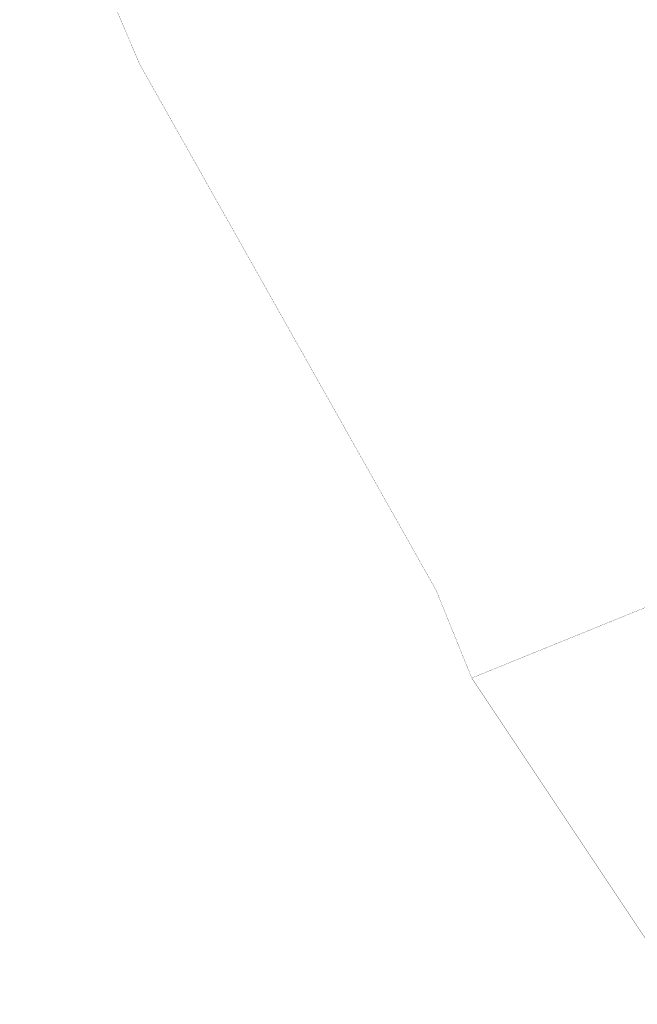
# Model space of a CAD drawing. Header units: metres. Extents: x 685671 to 686635, y 6588408 to 6589199.
# Tile 3 of 34: x 685671 to 685733, y 6588745 to 6588844. Entities that reach past the tile are written whole.
import ezdxf

# ---------------------------------------------------------------- set-up
doc = ezdxf.new("R2010")
doc.units = ezdxf.units.M
doc.linetypes.add('Kohtla-Järve PPA ühishoone G20$0$KATASTRIPIIR', pattern=[7, 4, -1, 1, -1])
doc.layers.add('Kohtla-Järve PPA ühishoone G20$0$PIIR', color=224, linetype='Continuous', lineweight=13)

# ---------------------------------------------------------------- blocks, each defined once
blk = doc.blocks.new('Kohtla-Järve PPA ühishoone G20')
at = {"layer": 'Kohtla-Järve PPA ühishoone G20$0$PIIR', "color": 1, "linetype": 'Kohtla-Järve PPA ühishoone G20$0$KATASTRIPIIR', "ltscale": 0.5, "const_width": 0.02, "flags": 128}
blk.add_lwpolyline([(685716.77, 6588778.03), (685738.6, 6588745.29), (685802.47, 6588772.1), (685804.91, 6588767.09), (685835.53, 6588780.71), (685915.31, 6588816.21), (685960.71, 6588836.42), (686035.3, 6588866.66), (686082.42, 6588884.69), (686148.48, 6588896.21), (686183.88, 6588895.46), (686240.01, 6588901.9), (686274.8, 6588910.49), (686271.24, 6588941.96), (686238.78, 6588948.4), (686130.81, 6588924.43), (686104.96, 6588925.39), (686039.54, 6588902.75), (686019.81, 6588895.45), (686016.25, 6588904.34), (686012.28, 6588908.21), (686004.31, 6588910.86), (685980.69, 6588900.73), (685976.21, 6588892.56), (685976.32, 6588887.19), (685977.59, 6588884.03), (685959.72, 6588876.63), (685889.56, 6588848.2), (685814.52, 6588817.68), (685790.98, 6588808.16), (685716.77, 6588778.03)], dxfattribs=at)
blk.add_lwpolyline([(685716.77, 6588778.03), (685738.6, 6588745.29), (685802.47, 6588772.1), (685804.91, 6588767.09), (685835.53, 6588780.71), (685915.31, 6588816.21), (685960.71, 6588836.42), (686035.3, 6588866.66), (686082.42, 6588884.69), (686148.48, 6588896.21), (686183.88, 6588895.46), (686240.01, 6588901.9), (686274.8, 6588910.49), (686271.24, 6588941.96), (686238.78, 6588948.4), (686130.81, 6588924.43), (686104.96, 6588925.39), (686039.54, 6588902.75), (686019.81, 6588895.45), (686016.25, 6588904.34), (686012.28, 6588908.21), (686004.31, 6588910.86), (685980.69, 6588900.73), (685976.21, 6588892.56), (685976.32, 6588887.19), (685977.59, 6588884.03), (685959.72, 6588876.63), (685889.56, 6588848.2), (685814.52, 6588817.68), (685790.98, 6588808.16), (685716.77, 6588778.03)], dxfattribs=at)
blk.add_lwpolyline([(685716.77, 6588778.03), (685790.98, 6588808.16), (685783.54, 6588822.19), (685773.09, 6588841.84), (685769.03, 6588839.61), (685757.74, 6588861.63), (685759.92, 6588862.76), (685759.79, 6588863.02), (685735.07, 6588909.61), (685671.4, 6588867.65), (685683.47, 6588839.58), (685713.2, 6588786.83), (685716.77, 6588778.03)], close=True, dxfattribs=at)

msp = doc.modelspace()

# ---------------------------------------------------------------- block references
at = {"color": 251, "true_color": 0x636466}
msp.add_blockref('Kohtla-Järve PPA ühishoone G20', (0, 0), dxfattribs=at)

doc.saveas('drawing.dxf')
